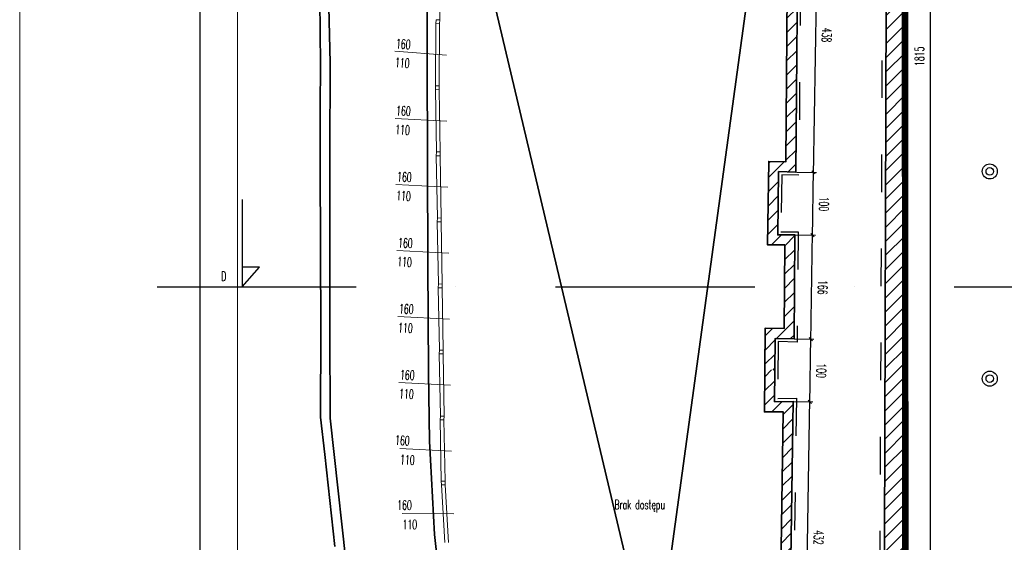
# Model space of a CAD drawing. Header units: millimetres. Extents: x 19887 to 192597, y -14203 to 39042.
# Tile 80 of 256: x 33942 to 36201, y -9852 to -8652. Entities that reach past the tile are written whole.
import ezdxf

# ---------------------------------------------------------------- set-up
doc = ezdxf.new("R2010")
doc.units = ezdxf.units.MM
for name, pattern in [('ACAD_ISO03W100', [30, 12, -18]), ('DASHED2', [9.525, 6.35, -3.175]), ('KRESKAKROPKA', [25.4, 12.7, -6.35, 0, -6.35])]:
    doc.linetypes.add(name, pattern=pattern)
doc.layers.get('Defpoints').update_dxf_attribs({"color": 4})
for name, color, linetype in [('A_DBA-RAMKI', 6, 'Continuous'), ('A_DBA_WPUSTY SAN', 150, 'Continuous'), ('Opis', 252, 'Continuous'), ('Osie przekroj', 252, 'Continuous'), ('Sufit podwieszany', 252, 'Continuous'), ('Wymiarowanie', 3, 'Continuous'), ('Wypełnienie', 252, 'Continuous')]:
    doc.layers.add(name, color=color, linetype=linetype)
for name, color, linetype, lineweight in [('Basen_rzut_poziom_1_obrys', 252, 'Continuous', 35), ('Okna', 252, 'Continuous', 5), ('Tabela', 1, 'Continuous', 0)]:
    doc.layers.add(name, color=color, linetype=linetype, lineweight=lineweight)
doc.styles.add('ROMANS', font='romans.shx', dxfattribs={"width": 0.6})
doc.styles.get("Standard").update_dxf_attribs({"font": 'arial.ttf'})
doc.dimstyles.new('000001FB70622F18', dxfattribs={"dimtxt": 20, "dimasz": 5, "dimexe": 5, "dimexo": 1, "dimgap": 20, "dimtad": 1, "dimtoh": 1, "dimdec": 0, "dimtxsty": 'Standard', "dimblk": 'OBLIQUE', "dimcen": 0, "dimdle": 5, "dimclrd": 252, "dimclre": 252, "dimclrt": 252, "dimadec": 0, "dimazin": 0, "dimtfac": 1, "dimtdec": 0, "dimtmove": 0, "dimatfit": 3, "dimldrblk": 'OBLIQUE', "dimfxl": 150, "dimfxlon": 1, "dimlwd": 25, "dimlwe": 25, "dimarcsym": 1})

# ---------------------------------------------------------------- blocks, each defined once
blk = doc.blocks.new('_Oblique')
at = {"color": 0, "linetype": 'ByBlock', "lineweight": -2}
blk.add_line((-0.5, -0.5), (0.5, 0.5), dxfattribs=at)
blk = doc.blocks.new('*D754')
at = {"layer": 'Defpoints', "color": 0}
for p in [(-368, -3433.4), (-341.6, -3433.8), (-374.3, -3865.4)]:
    blk.add_point(p, dxfattribs=at)
at = {"layer": 'Wymiarowanie', "color": 252, "linetype": 'Continuous', "lineweight": 25}
for p, q in [((-367, -3433.4), (-336.6, -3433.9)), ((-348.6, -3870.8), (-341.5, -3428.8)), ((-373.3, -3865.5), (-343.5, -3865.9))]:
    blk.add_line(p, q, dxfattribs=at)
at = {"layer": 'Wymiarowanie', "color": 252, "linetype": 'ByBlock', "lineweight": 25, "xscale": 5, "yscale": 5, "zscale": 5}
for p, rotation in [((-341.6, -3433.8), 89.077393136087), ((-348.5, -3865.9), 269.077393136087)]:
    blk.add_blockref('_Oblique', p, dxfattribs=dict(at, rotation=rotation))
at = {"layer": 'Wymiarowanie', "color": 252, "insert": (-327.6, -3650.1), "char_height": 15, "attachment_point": 5, "rotation": 269.0774, "style": 'ROMANS'}
blk.add_mtext('432', dxfattribs=at)
blk = doc.blocks.new('*D755')
at = {"layer": 'Defpoints', "color": 0}
for p in [(-366.8, -3333.6), (-340, -3334), (-368, -3433.4)]:
    blk.add_point(p, dxfattribs=at)
at = {"layer": 'Wymiarowanie', "color": 252, "linetype": 'Continuous', "lineweight": 25}
for p, q in [((-365.8, -3333.6), (-335, -3334.1)), ((-341.7, -3438.8), (-339.9, -3329)), ((-367, -3433.4), (-336.6, -3433.9))]:
    blk.add_line(p, q, dxfattribs=at)
at = {"layer": 'Wymiarowanie', "color": 252, "linetype": 'ByBlock', "lineweight": 25, "xscale": 5, "yscale": 5, "zscale": 5}
for p, rotation in [((-340, -3334), 89.077393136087), ((-341.6, -3433.8), 269.077393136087)]:
    blk.add_blockref('_Oblique', p, dxfattribs=dict(at, rotation=rotation))
at = {"layer": 'Wymiarowanie', "color": 252, "insert": (-323.3, -3384.2), "char_height": 15, "attachment_point": 5, "rotation": 269.0774, "style": 'ROMANS'}
blk.add_mtext('100', dxfattribs=at)
blk = doc.blocks.new('*D756')
at = {"layer": 'Defpoints', "color": 0}
for p in [(-365.3, -3167.8), (-337.3, -3168.3), (-366.8, -3333.6)]:
    blk.add_point(p, dxfattribs=at)
at = {"layer": 'Wymiarowanie', "color": 252, "linetype": 'Continuous', "lineweight": 25}
for p, q in [((-364.3, -3167.8), (-332.3, -3168.4)), ((-340, -3339), (-337.2, -3163.3)), ((-365.8, -3333.6), (-335, -3334.1))]:
    blk.add_line(p, q, dxfattribs=at)
at = {"layer": 'Wymiarowanie', "color": 252, "linetype": 'ByBlock', "lineweight": 25, "xscale": 5, "yscale": 5, "zscale": 5}
for p, rotation in [((-337.3, -3168.3), 89.07739313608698), ((-340, -3334), 269.077393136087)]:
    blk.add_blockref('_Oblique', p, dxfattribs=dict(at, rotation=rotation))
at = {"layer": 'Wymiarowanie', "color": 252, "insert": (-321.1, -3251.4), "char_height": 15, "attachment_point": 5, "rotation": 269.0774, "style": 'ROMANS'}
blk.add_mtext('166', dxfattribs=at)
blk = doc.blocks.new('*D758')
at = {"layer": 'Defpoints', "color": 0}
for p in [(-363.9, -3067.5), (-335.7, -3068), (-365.3, -3167.8)]:
    blk.add_point(p, dxfattribs=at)
at = {"layer": 'Wymiarowanie', "color": 252, "linetype": 'Continuous', "lineweight": 25}
for p, q in [((-362.9, -3067.5), (-330.7, -3068.1)), ((-337.4, -3173.3), (-335.6, -3063)), ((-364.3, -3167.8), (-332.3, -3168.4))]:
    blk.add_line(p, q, dxfattribs=at)
at = {"layer": 'Wymiarowanie', "color": 252, "linetype": 'ByBlock', "lineweight": 25, "xscale": 5, "yscale": 5, "zscale": 5}
for p, rotation in [((-335.7, -3068), 89.077393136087), ((-337.3, -3168.3), 269.077393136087)]:
    blk.add_blockref('_Oblique', p, dxfattribs=dict(at, rotation=rotation))
at = {"layer": 'Wymiarowanie', "color": 252, "insert": (-319, -3118.4), "char_height": 15, "attachment_point": 5, "rotation": 269.0774, "style": 'ROMANS'}
blk.add_mtext('100', dxfattribs=at)
blk = doc.blocks.new('*D757')
at = {"layer": 'Defpoints', "color": 0}
for p in [(-360.4, -2629.1), (-328.6, -2629.7), (-363.9, -3067.5)]:
    blk.add_point(p, dxfattribs=at)
at = {"layer": 'Wymiarowanie', "color": 252, "linetype": 'Continuous', "lineweight": 25}
for p, q in [((-359.4, -2629.2), (-323.6, -2629.7)), ((-335.8, -3073), (-328.5, -2624.7)), ((-362.9, -3067.5), (-330.7, -3068.1))]:
    blk.add_line(p, q, dxfattribs=at)
at = {"layer": 'Wymiarowanie', "color": 252, "linetype": 'ByBlock', "lineweight": 25, "xscale": 5, "yscale": 5, "zscale": 5}
for p, rotation in [((-328.6, -2629.7), 89.07739313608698), ((-335.7, -3068), 269.077393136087)]:
    blk.add_blockref('_Oblique', p, dxfattribs=dict(at, rotation=rotation))
at = {"layer": 'Wymiarowanie', "color": 252, "insert": (-314.7, -2849.1), "char_height": 15, "attachment_point": 5, "rotation": 269.0774, "style": 'ROMANS'}
blk.add_mtext('438', dxfattribs=at)
blk = doc.blocks.new('*D778')
at = {"layer": 'Defpoints', "color": 0}
for p in [(-1313, -417.2), (-336.9, -417.2), (-706.6, -4690.1)]:
    blk.add_point(p, dxfattribs=at)
at = {"layer": 'Wymiarowanie', "color": 252, "linetype": 'Continuous', "lineweight": 25}
for p, q in [((-1163, -417.2), (-1318, -417.2)), ((-1313, -4695.1), (-1313, -412.2)), ((-1163, -4690.1), (-1318, -4690.1))]:
    blk.add_line(p, q, dxfattribs=at)
at = {"layer": 'Wymiarowanie', "color": 252, "linetype": 'ByBlock', "lineweight": 25, "xscale": 5, "yscale": 5, "zscale": 5}
for p, rotation in [((-1313, -417.2), 90.00000000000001), ((-1313, -4690.1), 270)]:
    blk.add_blockref('_Oblique', p, dxfattribs=dict(at, rotation=rotation))
at = {"layer": 'Wymiarowanie', "color": 252, "insert": (-1330.5, -2553.6), "char_height": 15, "attachment_point": 5, "rotation": 90, "style": 'ROMANS'}
blk.add_mtext('4273', dxfattribs=at)
blk = doc.blocks.new('*D985')
at = {"layer": 'Defpoints', "color": 0}
for p in [(-1121.1, 124.6), (4438.5, -3063.7), (-1121.1, -3458.5)]:
    blk.add_point(p, dxfattribs=at)
at = {"layer": 'Wymiarowanie', "color": 252, "linetype": 'Continuous', "lineweight": 25}
for p, q in [((-1121.1, -25.4), (-1121.1, 129.6)), ((4438.5, -25.4), (4438.5, 129.6)), ((4443.5, 124.6), (-1126.1, 124.6))]:
    blk.add_line(p, q, dxfattribs=at)
at = {"layer": 'Wymiarowanie', "color": 252, "linetype": 'ByBlock', "lineweight": 25, "xscale": 5, "yscale": 5, "zscale": 5, "rotation": 180}
blk.add_blockref('_Oblique', (-1121.1, 124.6), dxfattribs=at)
at = {"layer": 'Wymiarowanie', "color": 252, "linetype": 'ByBlock', "lineweight": 25, "xscale": 5, "yscale": 5, "zscale": 5}
blk.add_blockref('_Oblique', (4438.5, 124.6), dxfattribs=at)
at = {"layer": 'Wymiarowanie', "color": 252, "insert": (1658.7, 142.1), "char_height": 15, "attachment_point": 5, "style": 'ROMANS'}
blk.add_mtext('5560', dxfattribs=at)
blk = doc.blocks.new('*D1013')
at = {"layer": 'Defpoints', "color": 0}
for p in [(-189.6, -1975.4), (-149.5, -1975.4), (-188.6, -3790.9)]:
    blk.add_point(p, dxfattribs=at)
at = {"layer": 'Wymiarowanie', "color": 252, "linetype": 'Continuous', "lineweight": 25}
for p, q in [((-188.6, -1975.4), (-144.5, -1975.4)), ((-149.5, -3795.9), (-149.5, -1970.4)), ((-187.6, -3790.9), (-144.5, -3790.9))]:
    blk.add_line(p, q, dxfattribs=at)
at = {"layer": 'Wymiarowanie', "color": 252, "linetype": 'ByBlock', "lineweight": 25, "xscale": 5, "yscale": 5, "zscale": 5}
for p, rotation in [((-149.5, -1975.4), 90.00000000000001), ((-149.5, -3790.9), 270)]:
    blk.add_blockref('_Oblique', p, dxfattribs=dict(at, rotation=rotation))
at = {"layer": 'Wymiarowanie', "color": 252, "insert": (-167, -2883.1), "char_height": 15, "attachment_point": 5, "rotation": 90, "style": 'ROMANS'}
blk.add_mtext('1815', dxfattribs=at)
blk = doc.blocks.new('G$CC7950608')
at = {"layer": 'A_DBA_WPUSTY SAN'}
for radius in [19.2, 9.6]:
    blk.add_circle((0, 0), radius, dxfattribs=at)
blk = doc.blocks.new('G$CF5E15B28')
at = {"layer": 'Wypełnienie'}
h = blk.add_hatch(dxfattribs=at)
h.set_pattern_fill('ANSI31', color=253, scale=5, angle=90)
h.set_pattern_definition([(45, (-767.658, -5165.027), (-11.22532, 11.22532), [])])
h.paths.add_polyline_path([(-391.3, -3066.9), (-363.9, -3067.5), (-360.4, -2629.1), (-388.6, -2629.2), (-387.2, -2529), (-360, -2529), (-359.8, -2443.8), (-939.8, -2443.1), (-939.9, -2459.2), (-375.8, -2459.5), (-375.8, -2513), (-403, -2513), (-404.8, -2645.3), (-376.6, -2645.2), (-379.8, -3051.2), (-407.1, -3050.6), (-408.9, -3183.8), (-381.5, -3183.8), (-382.7, -3317.1), (-412.6, -3316.2), (-413.3, -3383), (-397.3, -3383.2), (-396.8, -3332.7), (-366.8, -3333.6), (-365.3, -3167.8), (-392.6, -3167.8)])
h = blk.add_hatch(dxfattribs=at)
h.set_pattern_fill('ANSI31', color=253, scale=5, angle=90)
h.set_pattern_definition([(45, (-31599.654, -23084.227), (-11.22532, 11.22532), [])])
h.paths.add_polyline_path([(-218.9, -2444.5), (-225.5, -4520.9), (-192.6, -4522.4), (-189.6, -3819.9), (80.7, -3819.9), (80.7, -3790.8), (-188.6, -3790.9), (-188.6, -2444.5)])
h = blk.add_hatch(dxfattribs=at)
h.set_pattern_fill('ANSI31', color=253, scale=5, angle=90)
h.set_pattern_definition([(45, (3252.028, -2175.285), (-11.22532, 11.22532), [])])
h.paths.add_polyline_path([(1315.6, -6425.8), (1315.6, -6421.3), (83.7, -6430.3), (-170.6, -6431), (-170.6, -6417.4), (-209.7, -6418), (-209.7, -6396.4), (-210.8, -6396.4), (-210.8, -6392), (-220.5, -6392), (-220.5, -6393.7), (-226.3, -6393.7), (-226.3, -6417), (-554.5, -6419.4), (-565.6, -6419.5), (-574.8, -6475.5), (-569.1, -6475.5), (-563.1, -6462.5), (-558.1, -6475.5), (-553.1, -6488.5), (-548.1, -6475.5), (-543.1, -6475.5), (-219.9, -6473.5), (-219.8, -6505.6), (-214.1, -6505.6), (-208.1, -6492.6), (-203.1, -6505.6), (-198.1, -6518.6), (-193.1, -6505.6), (-185.6, -6505.2), (-185.7, -6473.2), (292.8, -6469.2), (293, -6507.3), (295.7, -6507.3), (298.7, -6500.9), (301.1, -6507.3), (303.6, -6513.6), (306, -6507.3), (309.2, -6507.1), (309.2, -6469.1), (787.3, -6462.7), (787.3, -6507.3), (789.2, -6507.3), (792.1, -6500.9), (794.6, -6507.3), (797, -6513.6), (799.5, -6507.3), (802.6, -6507.1), (802.6, -6461.9), (1315.6, -6459.9)])
h.paths.add_polyline_path([(1592, -6423.6), (1496.3, -6423.6), (1496.3, -6444.3), (1483.9, -6444.3), (1483.9, -6456), (1438.3, -6456), (1438.3, -6451.3), (1392.8, -6451.3), (1392.8, -6445.2), (1383, -6445.2), (1383, -6425.8), (1315.6, -6425.8), (1315.6, -6459.9), (1348.9, -6459.9), (1348.9, -6479.3), (1358.7, -6479.3), (1358.7, -6485.5), (1404.2, -6485.5), (1404.2, -6490.1), (1510.2, -6490.1), (1510.1, -6525.5), (1515.8, -6525.5), (1521.7, -6512.5), (1526.7, -6525.5), (1531.7, -6538.5), (1536.7, -6525.5), (1544.3, -6525.1), (1544.3, -6473), (1561.8, -6473), (1561.8, -6455.9), (1592, -6457)])
h.paths.add_polyline_path([(-724.6, -5974), (-634.7, -5772.6), (-642.5, -5762.3), (-646.6, -5753.4), (-748.5, -5969.9), (-748.5, -6044.9), (-753.7, -6157), (-765.1, -6421.3), (-745.4, -6421.7)])
h.paths.add_polyline_path([(108.9, -4624), (80.7, -4624), (81.6, -4637.3), (-190.7, -4637.9), (-190.7, -4625.2), (-247.7, -4625.2), (-247.7, -4632.7), (-384.6, -4630.4), (-381.8, -4456.7), (-409.3, -4456.7), (-408.3, -4356), (-380.3, -4356.4), (-374.8, -3966), (-403.4, -3966), (-402, -3864.7), (-374.3, -3865.4), (-368, -3433.4), (-397.8, -3433.7), (-397.3, -3383.2), (-413.3, -3383), (-413.9, -3449.9), (-384.3, -3449.6), (-390, -3849), (-417.7, -3848.3), (-419.6, -3982), (-391, -3982), (-396.1, -4340.2), (-424.1, -4339.8), (-425.4, -4472.6), (-398, -4472.7), (-400.2, -4658.2), (-400.4, -4668.2), (-400.4, -4674.2), (-240.5, -4673.1), (-240.5, -4687.8), (-232.4, -4687.8), (-232.4, -4689.7), (-212.4, -4689.7), (-212.4, -4685.8), (-210.5, -4685.8), (-210.5, -4664.4), (108.9, -4664.4)])
at = {"layer": 'Basen_rzut_poziom_1_obrys', "color": 253}
for p, q in [((-400.4, -4674.2, 0), (-924.7, -2459.4, 0)), ((-696.3, -4652.1, 0), (-395.6, -2459.5, 0))]:
    blk.add_line(p, q, dxfattribs=at)
at = {"layer": 'Basen_rzut_poziom_1_obrys', "color": 253, "elevation": 0}
for points in [[(-1098.4, -3664.3), (-1114.2, -3517.9), (-1121.1, -3458.5), (-1120.9, -3320.8), (-1121.4, -3189.6), (-1121.9, -3055.8), (-1121.6, -2965.8), (-1121, -2895.8), (-1122.3, -2793.4), (-1122.1, -2632.8), (-1120.6, -2529.3), (-1121.8, -2449.6), (-1121.2, -2369), (-1120.4, -2333.5), (-1120.8, -2221.3), (-1119.3, -2125.6), (-1119.3, -2007.7), (-1117.1, -1905.7)], [(-1106.1, -3459.8), (-1106.6, -3323), (-1106.6, -3209), (-1106.6, -3040), (-1105.6, -2893.7), (-1109.6, -2737), (-1110.5, -2627.7), (-1110.5, -2529.4), (-1110, -2432.4), (-1109.6, -2330.7), (-1109.6, -2227.4), (-1109.7, -2156.2), (-1109.7, -2090.2), (-1109.9, -2027.3), (-1109.5, -1941.1), (-1108.6, -1913.2), (-1105.8, -1892.4), (-1102.1, -1871.4)], [(-706.6, -4690.1), (-825.2, -4282.3), (-869.4, -4118.4), (-895, -3986.9), (-914.3, -3873.6), (-939.7, -3645.2), (-947.6, -3496.5), (-949.4, -3386.6), (-950.2, -3213.9), (-951.2, -2889.3), (-950.3, -2580.4), (-944.5, -2342.8), (-941, -2239), (-941, -2239)], [(-359.8, -2443.8), (-359.8, -2529), (-387.2, -2529), (-388.6, -2629.2), (-360.4, -2629.1), (-363.9, -3067.5), (-391.3, -3066.9), (-392.6, -3167.8), (-365.3, -3167.8), (-366.8, -3333.6), (-396.8, -3332.7), (-397.8, -3433.7), (-368, -3433.4), (-374.3, -3865.4), (-402, -3864.7), (-403.4, -3966), (-374.8, -3966), (-380.3, -4356.4), (-408.3, -4356), (-409.3, -4456.7), (-381.8, -4456.7), (-384.6, -4630.4)], [(289.9, -3790.8), (-188.6, -3790.9), (-188.6, -2444.5), (-218.9, -2444.5), (-225.5, -4520.9)], [(-375.8, -2459.5), (-375.8, -2513), (-403, -2513), (-404.8, -2645.3), (-376.6, -2645.2), (-379.8, -3051.2), (-407.1, -3050.6), (-408.9, -3183.8), (-381.5, -3183.8), (-382.7, -3317.1), (-412.6, -3316.2), (-413.9, -3449.9), (-384.3, -3449.6), (-390, -3849), (-417.7, -3848.3), (-419.6, -3982), (-391, -3982), (-396.1, -4340.2), (-424.1, -4339.8), (-425.4, -4472.6), (-398, -4472.7), (-400.4, -4674.2)], [(-1106.1, -3459.8), (-1074.6, -3744.6), (-1059.9, -3881.1), (-1047.2, -3980.9), (-1036.7, -4073.7), (-986.3, -4261.3), (-923.6, -4487.6), (-891.7, -4603), (-878.2, -4656.7), (-825.7, -4881.2), (-782.3, -5077.2), (-765.5, -5147.2)]]:
    blk.add_lwpolyline(points, dxfattribs=at)
at = {"layer": 'Okna', "color": 253, "elevation": 0}
for points in [[(-931.2, -2825.1), (-930.5, -2725.8)], [(-938.1, -2929.8), (-937.4, -2830.8)], [(-932.1, -2930.3), (-931.4, -2831.1)], [(-1002.8, -2875), (-920.5, -2881.2)], [(-936.5, -3035.2), (-938.2, -2936.2)], [(-930.5, -3035.6), (-932.2, -2936.3)], [(-1002.5, -2982), (-920.1, -2986.2)], [(-935, -3140.5), (-936.7, -3041.5)], [(-929, -3140.9), (-930.7, -3041.6)], [(-1001, -3087.2), (-918.6, -3091.5)], [(-933.4, -3245.7), (-935.1, -3146.7)], [(-927.4, -3246.1), (-929.1, -3146.9)], [(-999.4, -3192.5), (-917, -3196.8)], [(-931.9, -3351), (-933.6, -3252)], [(-925.9, -3351.4), (-927.6, -3252.1)], [(-997.9, -3297.7), (-915.5, -3302)], [(-930.3, -3456.3), (-932, -3357.3)], [(-924.3, -3456.6), (-926, -3357.4)], [(-996.3, -3403), (-913.9, -3407.3)], [(-928.8, -3560.4), (-930.5, -3462.5)], [(-922.8, -3560.3), (-924.5, -3462.6)], [(-994.8, -3508.3), (-912.4, -3512.5)], [(-923.4, -3658.4), (-928.7, -3566.4)], [(-917.4, -3657.9), (-922.7, -3566.3)], [(-991.3, -3611.7), (-908.8, -3612.6)]]:
    blk.add_lwpolyline(points, dxfattribs=at)
at = {"layer": 'Okna', "color": 253, "extrusion": (1.80145e-07, 3.50945e-08, 1), "elevation": 0}
blk.add_lwpolyline([(-937.2, -2824.8), (-931.2, -2825.1), (-931.4, -2831.1), (-937.4, -2830.8)], close=True, dxfattribs=at)
at = {"layer": 'Okna', "color": 253, "extrusion": (1.7927e-07, 3.93174e-08, 1), "elevation": 0}
for points in [[(-938.1, -2930.2), (-932.1, -2930.3), (-932.2, -2936.3), (-938.2, -2936.2)], [(-936.5, -3035.5), (-930.5, -3035.6), (-930.7, -3041.6), (-936.7, -3041.5)], [(-935, -3140.7), (-929, -3140.9), (-929.1, -3146.9), (-935.1, -3146.7)], [(-933.4, -3246), (-927.4, -3246.1), (-927.6, -3252.1), (-933.6, -3252)], [(-931.9, -3351.3), (-925.9, -3351.4), (-926, -3357.4), (-932, -3357.3)], [(-930.3, -3456.5), (-924.3, -3456.6), (-924.5, -3462.6), (-930.5, -3462.5)]]:
    blk.add_lwpolyline(points, close=True, dxfattribs=at)
at = {"layer": 'Okna', "color": 253, "extrusion": (1.77505e-07, 4.66447e-08, 1), "elevation": 0}
blk.add_lwpolyline([(-928.8, -3560.4), (-922.8, -3560.3), (-922.7, -3566.3), (-928.7, -3566.4)], close=True, dxfattribs=at)
at = {"layer": 'Osie przekroj', "color": 253}
for p, q in [((-1245.9, -3111.5, 0), (-1245.9, -3250.8, 0)), ((-1245.9, -3250.8, 0), (-1218.4, -3219, 0)), ((-1218.4, -3219, 0), (-1245.9, -3219, 0))]:
    blk.add_line(p, q, dxfattribs=at)
at = {"layer": 'Osie przekroj', "color": 253, "linetype": 'KRESKAKROPKA', "ltscale": 25, "elevation": 0}
blk.add_lwpolyline([(-1381.7, -3250.8), (4673.8, -3250.8)], dxfattribs=at)
at = {"layer": 'Sufit podwieszany', "color": 253, "linetype": 'ACAD_ISO03W100', "ltscale": 5, "elevation": 0}
for points in [[(-354.8, -2438.8), (-354.8, -2534), (-382.2, -2534), (-383.5, -2624.2), (-355.4, -2624.1), (-359, -3072.6), (-386.4, -3072), (-387.6, -3162.8), (-360.3, -3162.8), (-361.9, -3338.7), (-391.8, -3337.8), (-392.7, -3428.6), (-363, -3428.3), (-369.3, -3870.6), (-397, -3869.8), (-398.3, -3961), (-369.7, -3961), (-375.4, -4361.5), (-403.3, -4361.1), (-404.2, -4451.7), (-376.7, -4451.7), (-379.5, -4625.5)], [(-224.8, -2439.5), (-233.8, -4524.8)]]:
    blk.add_lwpolyline(points, dxfattribs=at)
at = {"layer": 'Okna', "color": 253, "char_height": 15, "width": 335.754, "attachment_point": 1, "style": 'ROMANS'}
for s, insert, rotation in [('160', (-1000.3, -2855.2, 0), 355.6842), ('110', (-1001.9, -2885.2, 0), 355.6842), ('160', (-1000.2, -2962, 0), 357.0305), ('110', (-1001.6, -2992.1, 0), 357.0305), ('160', (-998.7, -3067.3, 0), 357.0305), ('110', (-1000.1, -3097.4, 0), 357.0305), ('160', (-997.1, -3172.6, 0), 357.0305), ('110', (-998.5, -3202.6, 0), 357.0305), ('160', (-995.6, -3277.8, 0), 357.0305), ('110', (-997, -3307.9, 0), 357.0305), ('160', (-994, -3383.1, 0), 357.0305), ('110', (-995.4, -3413.2, 0), 357.0305), ('160', (-1001.9, -3487.4, 0), 357.0305), ('110', (-993.9, -3518.4, 0), 357.0305), ('160', (-998.9, -3590.8, 0), 359.3836), ('110', (-990.4, -3621.8, 0), 359.3836)]:
    blk.add_mtext(s, dxfattribs=dict(at, insert=insert, rotation=rotation))
at = {"layer": 'Opis', "color": 253, "insert": (-653, -3590.2, 0), "char_height": 15, "width": 1074.033, "attachment_point": 1, "style": 'ROMANS'}
blk.add_mtext('Brak dostępu', dxfattribs=at)
at = {"layer": 'Osie przekroj', "color": 253, "insert": (-1279.4, -3226.1, 0), "char_height": 15, "width": 461.798, "attachment_point": 1, "style": 'ROMANS'}
blk.add_mtext('D', dxfattribs=at)
at = {"layer": 'Wymiarowanie', "color": 253}
for base, p1, p2, angle, override, picture, middle in [((-1121.1, 124.6, 0), (4438.5, -3063.7, 0), (-1121.1, -3458.5, 0), 0, {"dimtxt": 15, "dimgap": 10, "dimtxsty": 'ROMANS'}, '*D985', (1658.7, 142.1, 0)), ((-1313, -417.2, 0), (-706.6, -4690.1, 0), (-336.9, -417.2, 0), 90, {"dimtxt": 15, "dimgap": 10, "dimtxsty": 'ROMANS'}, '*D778', (-1330.5, -2553.6, 0)), ((-149.4964, -1975.3994, 0), (-188.6019, -3790.8714, 0), (-189.6446, -1975.3994, 0), 90, {"dimtxt": 15, "dimgap": 10, "dimtxsty": 'ROMANS'}, '*D1013', (-166.9964, -2883.1354, 0)), ((-328.6, -2629.7, 0), (-363.9, -3067.5, 0), (-360.4, -2629.1, 0), 269.0774, {"dimtxt": 15, "dimgap": 10, "dimtad": 2, "dimtxsty": 'ROMANS', "dimtmove": 1}, '*D757', (-314.7, -2849.1, 0)), ((-335.7, -3068, 0), (-365.3, -3167.8, 0), (-363.9, -3067.5, 0), 269.0774, {"dimtxt": 15, "dimgap": 10, "dimtad": 2, "dimtxsty": 'ROMANS', "dimtmove": 1}, '*D758', (-319, -3118.4, 0)), ((-337.3, -3168.3, 0), (-366.8, -3333.6, 0), (-365.3, -3167.8, 0), 269.0774, {"dimtxt": 15, "dimgap": 10, "dimtad": 2, "dimtxsty": 'ROMANS', "dimtmove": 1}, '*D756', (-321.1, -3251.4, 0)), ((-340, -3334, 0), (-368, -3433.4, 0), (-366.8, -3333.6, 0), 269.0774, {"dimtxt": 15, "dimgap": 10, "dimtad": 2, "dimtxsty": 'ROMANS', "dimtmove": 1}, '*D755', (-323.3, -3384.2, 0)), ((-341.6, -3433.8, 0), (-374.3, -3865.4, 0), (-368, -3433.4, 0), 269.0774, {"dimtxt": 15, "dimgap": 10, "dimtad": 2, "dimtxsty": 'ROMANS', "dimtmove": 1}, '*D754', (-327.6, -3650.1, 0))]:
    dim = blk.add_linear_dim(base=base, p1=p1, p2=p2, angle=angle, dimstyle='000001FB70622F18', override=override, dxfattribs=at)
    dim.commit()
    dim.dimension.update_dxf_attribs({"geometry": picture, "text_midpoint": middle})

msp = doc.modelspace()

# ---------------------------------------------------------------- linework, layer by layer
at = {"layer": 'A_DBA-RAMKI', "color": 210, "linetype": 'DASHED2', "ltscale": 10, "const_width": 15, "elevation": 0}
msp.add_lwpolyline([(35973.6, -10042.7), (35972.1, -7429.9), (35051.1, -7429.9, -0.129711), (35945.8, -5156.3), (35991.3, -5153.2), (36082.3, -5042.3), (36034.9, -5002.6), (36343.7, -4633.3), (38041, -4638.8), (38041, -5070.8), (38492.5, -5463), (38440.9, -5515.1), (38541.6, -5604.8)], format="xyb", dxfattribs=at)
at = {"layer": 'A_DBA_WPUSTY SAN'}
msp.add_circle((36167.3, -9000.6, 0), 8.64, dxfattribs=at)
at = {"layer": 'Tabela'}
for points in [[(33941.5, -11810.4), (44441.5, -11810.4), (44441.5, -4385.4), (33941.5, -4385.4)], [(34441.5, -11685.4), (44316.5, -11685.4), (44316.5, -4510.4), (34441.5, -4510.4)]]:
    msp.add_lwpolyline(points, close=True, dxfattribs=at)

# ---------------------------------------------------------------- block references
at = {"xscale": 1.44, "yscale": 1.44, "zscale": 1.44}
msp.add_blockref('G$CF5E15B28', (36246.3, -4584.8, 0), dxfattribs=at)
at = {"layer": 'A_DBA_WPUSTY SAN', "xscale": 0.9, "yscale": 0.9, "zscale": 0.9}
for p in [(36167.3, -9000.6, 0), (36167.3, -9476.4, 0)]:
    msp.add_blockref('G$CC7950608', p, dxfattribs=at)

doc.saveas('drawing.dxf')
